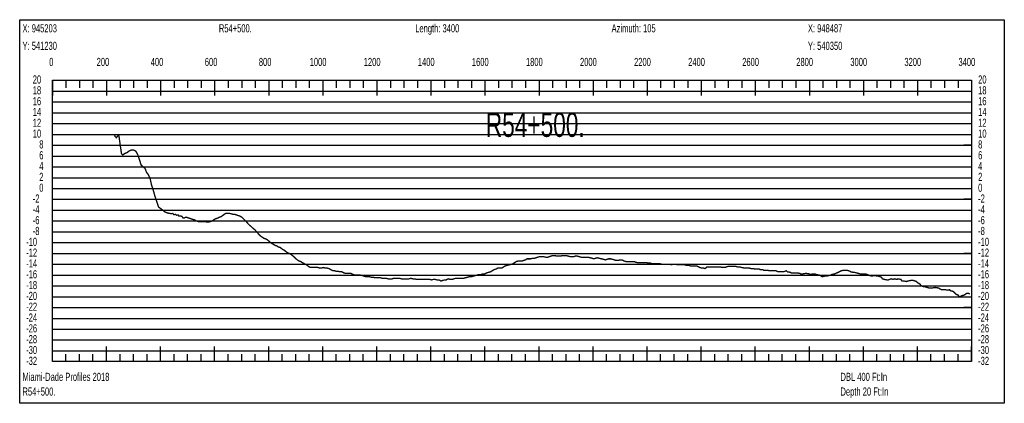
# Model space of a CAD drawing. Header units: inches. Extents: x 471865 to 538526, y 1054316 to 1102451.
# Tile 80 of 131: x 502785 to 506427, y 1096147 to 1097565. Entities that reach past the tile are written whole.
import ezdxf

# ---------------------------------------------------------------- set-up
doc = ezdxf.new("R2010")
doc.units = ezdxf.units.IN
doc.header["$MEASUREMENT"] = 0
for name, color, linetype in [('LABELS', 7, 'Continuous'), ('X_Gr1', 7, 'Continuous'), ('XSECTION', 7, 'Continuous')]:
    doc.layers.add(name, color=color, linetype=linetype)
doc.styles.get("Standard").update_dxf_attribs({"font": 'arial.ttf'})

msp = doc.modelspace()

# ---------------------------------------------------------------- linework, layer by layer
at = {"layer": 'X_Gr1', "color": 6, "linetype": 'Continuous', "lineweight": 18, "true_color": 0xff00ff, "transparency": 33554687, "const_width": 5}
msp.add_lwpolyline([(503135, 1097136.4), (503135, 1097136.4), (503142.1, 1097128.7), (503148.4, 1097136.6), (503151.9, 1097134.9), (503157, 1097098.8), (503161.5, 1097068.8), (503166.3, 1097065.4), (503175, 1097071), (503182.6, 1097073.9), (503188.5, 1097078.9), (503193.2, 1097081.3), (503198.7, 1097083), (503205.3, 1097083.6), (503213.9, 1097079), (503220.8, 1097067.6), (503228.8, 1097044.8), (503233.7, 1097027.8), (503240.3, 1097021.7), (503248.5, 1097015.3), (503254, 1097000.7), (503261.2, 1096991), (503267.1, 1096977.6), (503272.8, 1096952.7), (503278.1, 1096937), (503284.8, 1096913.4), (503298.7, 1096872.2), (503308.7, 1096864.9), (503319.2, 1096856.4), (503323, 1096853.8), (503326.9, 1096852.2), (503332.7, 1096850.2), (503337.4, 1096849.2), (503341.5, 1096848.6), (503345.4, 1096847.5), (503351.1, 1096848.9), (503355, 1096844.3), (503361.2, 1096845.3), (503365.4, 1096842), (503370.6, 1096843.2), (503373.4, 1096839.4), (503379.3, 1096839.3), (503384.8, 1096837.7), (503389.2, 1096831.8), (503392.4, 1096831.6), (503400.2, 1096834.9), (503406.5, 1096832.9), (503412.4, 1096830.9), (503418.1, 1096828.9), (503424.5, 1096826.9), (503431.5, 1096824.9), (503438.5, 1096820.9), (503444.8, 1096818.9), (503450.9, 1096818.9), (503457.1, 1096818.9), (503463.4, 1096818.9), (503470.2, 1096818.9), (503477.4, 1096816.9), (503484.5, 1096816.9), (503490.9, 1096818.9), (503496.6, 1096820.9), (503502.4, 1096824.9), (503509.1, 1096828.9), (503516.4, 1096830.9), (503523.6, 1096834.9), (503530.1, 1096836.9), (503540.9, 1096844.9), (503546.7, 1096848.9), (503553.7, 1096848.9), (503561.2, 1096848.9), (503568.8, 1096846.9), (503575.6, 1096844.9), (503581.5, 1096844.9), (503587.1, 1096842.9), (503592.8, 1096840.9), (503599.3, 1096838.9), (503606.6, 1096834.9), (503614.6, 1096826.9), (503622.5, 1096818.9), (503629.4, 1096810.9), (503635.3, 1096804.9), (503640.5, 1096800.9), (503646.5, 1096794.9), (503654, 1096788.9), (503661.8, 1096780.9), (503669.5, 1096770.9), (503676.1, 1096764.9), (503682.1, 1096760.9), (503688, 1096756.9), (503694.4, 1096754.9), (503701.3, 1096750.9), (503708.4, 1096744.9), (503715.6, 1096738.9), (503722.7, 1096734.9), (503729.1, 1096730.9), (503735.2, 1096728.9), (503741.3, 1096724.9), (503748.3, 1096722.9), (503755.8, 1096716.9), (503763.3, 1096712.9), (503770.3, 1096706.9), (503776.4, 1096702.9), (503782.3, 1096700.9), (503788.9, 1096696.9), (503796.5, 1096690.9), (503804.5, 1096682.9), (503811.8, 1096676.9), (503818.2, 1096672.9), (503824.1, 1096670.9), (503830.5, 1096666.9), (503837.8, 1096662.9), (503845.6, 1096658.9), (503853.2, 1096652.9), (503860.1, 1096648.9), (503866.1, 1096648.9), (503872.6, 1096648.9), (503879.7, 1096648.9), (503887.4, 1096648.9), (503894.9, 1096646.9), (503901.6, 1096646.9), (503908.1, 1096648.9), (503914.7, 1096646.9), (503921.5, 1096646.9), (503928.6, 1096644.9), (503935.9, 1096640.9), (503943.2, 1096636.9), (503949.8, 1096636.9), (503955.9, 1096634.9), (503962.2, 1096634.9), (503969.2, 1096632.9), (503976.9, 1096632.9), (503984.2, 1096628.9), (503990.4, 1096626.9), (503996.2, 1096626.9), (504002.8, 1096626.9), (504010.6, 1096626.9), (504018.3, 1096622.9), (504025, 1096620.9), (504030.9, 1096620.9), (504036.9, 1096620.9), (504044.1, 1096620.9), (504051.7, 1096618.9), (504058.9, 1096616.9), (504065.1, 1096614.9), (504071.2, 1096614.9), (504078.1, 1096614.9), (504085.3, 1096612.9), (504092.3, 1096612.9), (504098.9, 1096610.9), (504105.5, 1096610.9), (504112.3, 1096610.9), (504119.2, 1096610.9), (504126.1, 1096608.9), (504133, 1096608.9), (504140.1, 1096608.9), (504147.6, 1096606.9), (504154.9, 1096606.9), (504162, 1096606.9), (504169, 1096608.9), (504175.9, 1096608.9), (504183, 1096608.9), (504190.2, 1096608.9), (504197.4, 1096606.9), (504204.5, 1096606.9), (504211.4, 1096606.9), (504218, 1096606.9), (504224.6, 1096606.9), (504231.8, 1096608.9), (504239.2, 1096606.9), (504246.4, 1096606.9), (504253.3, 1096604.9), (504260.1, 1096604.9), (504266.9, 1096604.9), (504273.8, 1096604.9), (504280.6, 1096604.9), (504287.6, 1096604.9), (504294.7, 1096604.9), (504301.8, 1096604.9), (504308.7, 1096602.9), (504315, 1096604.9), (504321.4, 1096604.9), (504328.4, 1096602.9), (504335.9, 1096602.9), (504343.1, 1096598.9), (504349.6, 1096600.9), (504355.8, 1096602.9), (504362.3, 1096602.9), (504369.8, 1096606.9), (504377.8, 1096604.9), (504385, 1096604.9), (504391.1, 1096606.9), (504397.5, 1096608.9), (504405, 1096608.9), (504412.9, 1096608.9), (504420.3, 1096608.9), (504427.1, 1096608.9), (504433.9, 1096610.9), (504441.3, 1096612.9), (504448.8, 1096614.9), (504456, 1096614.9), (504463.2, 1096616.9), (504470.1, 1096618.9), (504477, 1096620.9), (504484, 1096622.9), (504491.1, 1096622.9), (504498.1, 1096624.9), (504504.8, 1096624.9), (504511.8, 1096628.9), (504519.2, 1096630.9), (504526.3, 1096632.9), (504533, 1096636.9), (504539.4, 1096640.9), (504546.3, 1096642.9), (504553.8, 1096646.9), (504561.3, 1096646.9), (504568.3, 1096646.9), (504574.6, 1096650.9), (504581.1, 1096654.9), (504588.4, 1096656.9), (504596.4, 1096658.9), (504603.9, 1096660.9), (504610, 1096662.9), (504615.8, 1096666.9), (504622.4, 1096670.9), (504629.7, 1096672.9), (504636.9, 1096672.9), (504643.1, 1096672.9), (504648.9, 1096674.9), (504655.2, 1096676.9), (504661.6, 1096680.9), (504668.1, 1096680.9), (504674.7, 1096680.9), (504681.7, 1096682.9), (504688.8, 1096682.9), (504695.5, 1096684.9), (504701.5, 1096686.9), (504707.8, 1096688.9), (504714.9, 1096688.9), (504722.9, 1096688.9), (504731.1, 1096686.9), (504738.4, 1096686.9), (504744.5, 1096688.9), (504750.2, 1096690.9), (504756.7, 1096692.9), (504764.6, 1096692.9), (504773, 1096690.9), (504780.2, 1096690.9), (504786.3, 1096690.9), (504792.1, 1096692.9), (504798.9, 1096692.9), (504806.8, 1096692.9), (504814.5, 1096690.9), (504821.4, 1096688.9), (504827.5, 1096688.9), (504833.5, 1096688.9), (504840.3, 1096690.9), (504847.4, 1096690.9), (504854.6, 1096688.9), (504861.6, 1096686.9), (504867.9, 1096686.9), (504873.7, 1096686.9), (504879.5, 1096686.9), (504886.6, 1096686.9), (504894.8, 1096684.9), (504902.7, 1096682.9), (504909.3, 1096680.9), (504914.8, 1096682.9), (504920.9, 1096684.9), (504928.5, 1096682.9), (504937, 1096680.9), (504945.1, 1096678.9), (504951.6, 1096676.9), (504957.1, 1096678.9), (504962.8, 1096680.9), (504970, 1096680.9), (504978.7, 1096678.9), (504990.3, 1096674.9), (504993.6, 1096674.9), (504999.2, 1096674.9), (505005.1, 1096676.9), (505012.5, 1096676.9), (505020.3, 1096672.9), (505027.8, 1096670.9), (505034.5, 1096670.9), (505040.7, 1096670.9), (505047.6, 1096670.9), (505058.3, 1096670.9), (505062, 1096668.9), (505069, 1096666.9), (505076, 1096666.9), (505083.1, 1096666.9), (505089.7, 1096666.9), (505096.5, 1096666.9), (505103.3, 1096666.9), (505110.5, 1096664.9), (505118.1, 1096664.9), (505125.2, 1096662.9), (505131.9, 1096662.9), (505138.6, 1096662.9), (505145.7, 1096662.9), (505153, 1096662.9), (505159.9, 1096660.9), (505167.2, 1096660.9), (505174.7, 1096660.9), (505181.9, 1096660.9), (505188.7, 1096660.9), (505195, 1096658.9), (505201.7, 1096660.9), (505209, 1096660.9), (505220.3, 1096658.9), (505224, 1096658.9), (505230.6, 1096658.9), (505236.9, 1096658.9), (505243.8, 1096658.9), (505251.3, 1096656.9), (505258.9, 1096656.9), (505266, 1096654.9), (505272.8, 1096654.9), (505279.1, 1096654.9), (505289.3, 1096654.9), (505293.1, 1096652.9), (505300.5, 1096648.9), (505307.7, 1096646.9), (505314.3, 1096646.9), (505320.4, 1096644.9), (505326.6, 1096650.9), (505333.6, 1096650.9), (505341.6, 1096650.9), (505349.2, 1096650.9), (505355.7, 1096650.9), (505361.9, 1096650.9), (505368.8, 1096650.9), (505376.6, 1096650.9), (505384.3, 1096648.9), (505394.8, 1096648.9), (505398.3, 1096650.9), (505405.1, 1096652.9), (505412.6, 1096652.9), (505420, 1096652.9), (505427.2, 1096652.9), (505434.2, 1096652.9), (505441, 1096650.9), (505448.2, 1096650.9), (505455.4, 1096648.9), (505465.6, 1096646.9), (505468.9, 1096646.9), (505475.7, 1096646.9), (505482.9, 1096646.9), (505490.2, 1096644.9), (505500.5, 1096644.9), (505503.9, 1096642.9), (505510.4, 1096642.9), (505520.9, 1096642.9), (505524.4, 1096640.9), (505533.7, 1096640.9), (505536.8, 1096638.9), (505543.1, 1096638.9), (505553.3, 1096638.9), (505556.7, 1096636.9), (505565.9, 1096636.9), (505568.8, 1096636.9), (505575.2, 1096636.9), (505582.7, 1096636.9), (505590.5, 1096632.9), (505600.9, 1096632.9), (505604.1, 1096632.9), (505610.2, 1096632.9), (505621.1, 1096636.9), (505625.1, 1096632.9), (505635.9, 1096630.9), (505639.2, 1096628.9), (505645.3, 1096628.9), (505652, 1096628.9), (505659.8, 1096628.9), (505671.1, 1096626.9), (505674.6, 1096624.9), (505680.5, 1096624.9), (505690.9, 1096626.9), (505694.9, 1096626.9), (505706.8, 1096624.9), (505710.5, 1096622.9), (505716.6, 1096624.9), (505726.9, 1096624.9), (505730.6, 1096622.9), (505742.5, 1096620.9), (505746.5, 1096618.9), (505753.6, 1096614.9), (505763.2, 1096616.9), (505766.5, 1096616.9), (505777.4, 1096618.9), (505785, 1096620.9), (505788.8, 1096622.9), (505799.4, 1096624.9), (505802.8, 1096626.9), (505813.1, 1096630.9), (505816.7, 1096632.9), (505823.7, 1096636.9), (505834.5, 1096638.9), (505838.3, 1096638.9), (505845.8, 1096638.9), (505856.1, 1096634.9), (505859.2, 1096632.9), (505869.1, 1096630.9), (505872.7, 1096630.9), (505880.5, 1096628.9), (505888.2, 1096626.9), (505895, 1096624.9), (505904, 1096624.9), (505907, 1096624.9), (505913.8, 1096624.9), (505925.2, 1096620.9), (505928.7, 1096618.9), (505938.3, 1096616.9), (505941.4, 1096618.9), (505947.8, 1096618.9), (505958.3, 1096616.9), (505961.9, 1096616.9), (505972.7, 1096612.9), (505976.2, 1096606.9), (505983.3, 1096604.9), (505993.8, 1096602.9), (505997.3, 1096602.9), (506008.5, 1096606.9), (506016.1, 1096604.9), (506019.8, 1096606.9), (506030.4, 1096604.9), (506033.8, 1096606.9), (506044.5, 1096604.9), (506048.3, 1096598.9), (506055.6, 1096598.9), (506066.3, 1096596.9), (506069.8, 1096598.9), (506080.5, 1096600.9), (506087.8, 1096600.9), (506091.4, 1096600.9), (506102.5, 1096596.9), (506106.1, 1096592.9), (506116.2, 1096586.9), (506119.5, 1096580.9), (506125.9, 1096578.9), (506136.1, 1096576.9), (506142.8, 1096574.9), (506149.2, 1096572.9), (506155.8, 1096572.9), (506159.1, 1096572.9), (506169.6, 1096574.9), (506173.2, 1096574.9), (506183.8, 1096572.9), (506190.8, 1096568.9), (506194.2, 1096566.9), (506204.7, 1096566.9), (506208.2, 1096566.9), (506218.3, 1096564.9), (506224.7, 1096566.9), (506227.8, 1096562.9), (506237.3, 1096560.9), (506243.6, 1096554.9), (506250.1, 1096548.9), (506256.5, 1096546.9), (506259.5, 1096540.9), (506267.9, 1096542.9), (506270.7, 1096544.9), (506279.2, 1096546.9), (506284.8, 1096550.9), (506287.5, 1096552.9), (506295, 1096552.9), (506299.8, 1096550.9)], dxfattribs=at)
at = {"layer": 'XSECTION', "color": 18, "linetype": 'Continuous', "true_color": 0x000000}
for points in [[(502784.7, 1097564.9), (506427.1, 1097564.9), (506427.1, 1096146.9), (502784.7, 1096146.9), (502784.7, 1097564.9)], [(502905.9, 1097340.9), (506305.9, 1097340.9), (506305.9, 1096300.9), (502905.9, 1096300.9), (502905.9, 1097340.9)], [(502905.9, 1097340.9), (502905.9, 1097284.5)], [(502905.9, 1097340.9), (502905.9, 1097284.5)], [(502905.9, 1097340.9), (502905.9, 1097312.9)], [(502905.9, 1097340.9), (502905.9, 1097312.9)], [(502955.9, 1097340.9), (502955.9, 1097312.9)], [(503005.9, 1097340.9), (503005.9, 1097312.9)], [(503055.9, 1097340.9), (503055.9, 1097312.9)], [(503105.9, 1097340.9), (503105.9, 1097284.5)], [(503105.9, 1097340.9), (503105.9, 1097312.9)], [(503155.9, 1097340.9), (503155.9, 1097312.9)], [(503205.9, 1097340.9), (503205.9, 1097312.9)], [(503255.9, 1097340.9), (503255.9, 1097312.9)], [(503305.9, 1097340.9), (503305.9, 1097284.5)], [(503305.9, 1097340.9), (503305.9, 1097312.9)], [(503355.9, 1097340.9), (503355.9, 1097312.9)], [(503405.9, 1097340.9), (503405.9, 1097312.9)], [(503455.9, 1097340.9), (503455.9, 1097312.9)], [(503505.9, 1097340.9), (503505.9, 1097284.5)], [(503505.9, 1097340.9), (503505.9, 1097312.9)], [(503555.9, 1097340.9), (503555.9, 1097312.9)], [(503605.9, 1097340.9), (503605.9, 1097312.9)], [(503655.9, 1097340.9), (503655.9, 1097312.9)], [(503705.9, 1097340.9), (503705.9, 1097284.5)], [(503705.9, 1097340.9), (503705.9, 1097312.9)], [(503755.9, 1097340.9), (503755.9, 1097312.9)], [(503805.9, 1097340.9), (503805.9, 1097312.9)], [(503855.9, 1097340.9), (503855.9, 1097312.9)], [(503905.9, 1097340.9), (503905.9, 1097284.5)], [(503905.9, 1097340.9), (503905.9, 1097312.9)], [(503955.9, 1097340.9), (503955.9, 1097312.9)], [(504005.9, 1097340.9), (504005.9, 1097312.9)], [(504055.9, 1097340.9), (504055.9, 1097312.9)], [(504105.9, 1097340.9), (504105.9, 1097284.5)], [(504105.9, 1097340.9), (504105.9, 1097312.9)], [(504155.9, 1097340.9), (504155.9, 1097312.9)], [(504205.9, 1097340.9), (504205.9, 1097312.9)], [(504255.9, 1097340.9), (504255.9, 1097312.9)], [(504305.9, 1097340.9), (504305.9, 1097284.5)], [(504305.9, 1097340.9), (504305.9, 1097312.9)], [(504355.9, 1097340.9), (504355.9, 1097312.9)], [(504405.9, 1097340.9), (504405.9, 1097312.9)], [(504455.9, 1097340.9), (504455.9, 1097312.9)], [(504505.9, 1097340.9), (504505.9, 1097284.5)], [(504505.9, 1097340.9), (504505.9, 1097312.9)], [(504555.9, 1097340.9), (504555.9, 1097312.9)], [(504605.9, 1097340.9), (504605.9, 1097312.9)], [(504655.9, 1097340.9), (504655.9, 1097312.9)], [(504705.9, 1097340.9), (504705.9, 1097284.5)], [(504705.9, 1097340.9), (504705.9, 1097312.9)], [(504755.9, 1097340.9), (504755.9, 1097312.9)], [(504805.9, 1097340.9), (504805.9, 1097312.9)], [(504855.9, 1097340.9), (504855.9, 1097312.9)], [(504905.9, 1097340.9), (504905.9, 1097284.5)], [(504905.9, 1097340.9), (504905.9, 1097312.9)], [(504955.9, 1097340.9), (504955.9, 1097312.9)], [(505005.9, 1097340.9), (505005.9, 1097312.9)], [(505055.9, 1097340.9), (505055.9, 1097312.9)], [(505105.9, 1097340.9), (505105.9, 1097284.5)], [(505105.9, 1097340.9), (505105.9, 1097312.9)], [(505155.9, 1097340.9), (505155.9, 1097312.9)], [(505205.9, 1097340.9), (505205.9, 1097312.9)], [(505255.9, 1097340.9), (505255.9, 1097312.9)], [(505305.9, 1097340.9), (505305.9, 1097284.5)], [(505305.9, 1097340.9), (505305.9, 1097312.9)], [(505355.9, 1097340.9), (505355.9, 1097312.9)], [(505405.9, 1097340.9), (505405.9, 1097312.9)], [(505455.9, 1097340.9), (505455.9, 1097312.9)], [(505505.9, 1097340.9), (505505.9, 1097284.5)], [(505505.9, 1097340.9), (505505.9, 1097312.9)], [(505555.9, 1097340.9), (505555.9, 1097312.9)], [(505605.9, 1097340.9), (505605.9, 1097312.9)], [(505655.9, 1097340.9), (505655.9, 1097312.9)], [(505705.9, 1097340.9), (505705.9, 1097284.5)], [(505705.9, 1097340.9), (505705.9, 1097312.9)], [(505755.9, 1097340.9), (505755.9, 1097312.9)], [(505805.9, 1097340.9), (505805.9, 1097312.9)], [(505855.9, 1097340.9), (505855.9, 1097312.9)], [(505905.9, 1097340.9), (505905.9, 1097284.5)], [(505905.9, 1097340.9), (505905.9, 1097312.9)], [(505955.9, 1097340.9), (505955.9, 1097312.9)], [(506005.9, 1097340.9), (506005.9, 1097312.9)], [(506055.9, 1097340.9), (506055.9, 1097312.9)], [(506105.9, 1097340.9), (506105.9, 1097284.5)], [(506105.9, 1097340.9), (506105.9, 1097312.9)], [(506155.9, 1097340.9), (506155.9, 1097312.9)], [(506205.9, 1097340.9), (506205.9, 1097312.9)], [(506255.9, 1097340.9), (506255.9, 1097312.9)], [(506305.9, 1097340.9), (506305.9, 1097284.5)], [(506305.9, 1097340.9), (506305.9, 1097312.9)], [(502905.9, 1097100.9), (502933.9, 1097100.9)], [(506305.9, 1097100.9), (506277.9, 1097100.9)], [(502905.9, 1096900.9), (502933.9, 1096900.9)], [(506305.9, 1096900.9), (506277.9, 1096900.9)], [(502905.9, 1096700.9), (502933.9, 1096700.9)], [(506305.9, 1096700.9), (506277.9, 1096700.9)], [(502905.9, 1096500.9), (502933.9, 1096500.9)], [(506305.9, 1096500.9), (506277.9, 1096500.9)], [(502905.9, 1096300.9), (502905.9, 1096357.3)], [(502905.9, 1096300.9), (502905.9, 1096357.3)], [(502905.9, 1096300.9), (502905.9, 1096328.9)], [(502905.9, 1096300.9), (502905.9, 1096328.9)], [(502955.9, 1096300.9), (502955.9, 1096328.9)], [(503005.9, 1096300.9), (503005.9, 1096328.9)], [(503055.9, 1096300.9), (503055.9, 1096328.9)], [(503105.9, 1096300.9), (503105.9, 1096357.3)], [(503105.9, 1096300.9), (503105.9, 1096328.9)], [(503155.9, 1096300.9), (503155.9, 1096328.9)], [(503205.9, 1096300.9), (503205.9, 1096328.9)], [(503255.9, 1096300.9), (503255.9, 1096328.9)], [(503305.9, 1096300.9), (503305.9, 1096357.3)], [(503305.9, 1096300.9), (503305.9, 1096328.9)], [(503355.9, 1096300.9), (503355.9, 1096328.9)], [(503405.9, 1096300.9), (503405.9, 1096328.9)], [(503455.9, 1096300.9), (503455.9, 1096328.9)], [(503505.9, 1096300.9), (503505.9, 1096357.3)], [(503505.9, 1096300.9), (503505.9, 1096328.9)], [(503555.9, 1096300.9), (503555.9, 1096328.9)], [(503605.9, 1096300.9), (503605.9, 1096328.9)], [(503655.9, 1096300.9), (503655.9, 1096328.9)], [(503705.9, 1096300.9), (503705.9, 1096357.3)], [(503705.9, 1096300.9), (503705.9, 1096328.9)], [(503755.9, 1096300.9), (503755.9, 1096328.9)], [(503805.9, 1096300.9), (503805.9, 1096328.9)], [(503855.9, 1096300.9), (503855.9, 1096328.9)], [(503905.9, 1096300.9), (503905.9, 1096357.3)], [(503905.9, 1096300.9), (503905.9, 1096328.9)], [(503955.9, 1096300.9), (503955.9, 1096328.9)], [(504005.9, 1096300.9), (504005.9, 1096328.9)], [(504055.9, 1096300.9), (504055.9, 1096328.9)], [(504105.9, 1096300.9), (504105.9, 1096357.3)], [(504105.9, 1096300.9), (504105.9, 1096328.9)], [(504155.9, 1096300.9), (504155.9, 1096328.9)], [(504205.9, 1096300.9), (504205.9, 1096328.9)], [(504255.9, 1096300.9), (504255.9, 1096328.9)], [(504305.9, 1096300.9), (504305.9, 1096357.3)], [(504305.9, 1096300.9), (504305.9, 1096328.9)], [(504355.9, 1096300.9), (504355.9, 1096328.9)], [(504405.9, 1096300.9), (504405.9, 1096328.9)], [(504455.9, 1096300.9), (504455.9, 1096328.9)], [(504505.9, 1096300.9), (504505.9, 1096357.3)], [(504505.9, 1096300.9), (504505.9, 1096328.9)], [(504555.9, 1096300.9), (504555.9, 1096328.9)], [(504605.9, 1096300.9), (504605.9, 1096328.9)], [(504655.9, 1096300.9), (504655.9, 1096328.9)], [(504705.9, 1096300.9), (504705.9, 1096357.3)], [(504705.9, 1096300.9), (504705.9, 1096328.9)], [(504755.9, 1096300.9), (504755.9, 1096328.9)], [(504805.9, 1096300.9), (504805.9, 1096328.9)], [(504855.9, 1096300.9), (504855.9, 1096328.9)], [(504905.9, 1096300.9), (504905.9, 1096357.3)], [(504905.9, 1096300.9), (504905.9, 1096328.9)], [(504955.9, 1096300.9), (504955.9, 1096328.9)], [(505005.9, 1096300.9), (505005.9, 1096328.9)], [(505055.9, 1096300.9), (505055.9, 1096328.9)], [(505105.9, 1096300.9), (505105.9, 1096357.3)], [(505105.9, 1096300.9), (505105.9, 1096328.9)], [(505155.9, 1096300.9), (505155.9, 1096328.9)], [(505205.9, 1096300.9), (505205.9, 1096328.9)], [(505255.9, 1096300.9), (505255.9, 1096328.9)], [(505305.9, 1096300.9), (505305.9, 1096357.3)], [(505305.9, 1096300.9), (505305.9, 1096328.9)], [(505355.9, 1096300.9), (505355.9, 1096328.9)], [(505405.9, 1096300.9), (505405.9, 1096328.9)], [(505455.9, 1096300.9), (505455.9, 1096328.9)], [(505505.9, 1096300.9), (505505.9, 1096357.3)], [(505505.9, 1096300.9), (505505.9, 1096328.9)], [(505555.9, 1096300.9), (505555.9, 1096328.9)], [(505605.9, 1096300.9), (505605.9, 1096328.9)], [(505655.9, 1096300.9), (505655.9, 1096328.9)], [(505705.9, 1096300.9), (505705.9, 1096357.3)], [(505705.9, 1096300.9), (505705.9, 1096328.9)], [(505755.9, 1096300.9), (505755.9, 1096328.9)], [(505805.9, 1096300.9), (505805.9, 1096328.9)], [(505855.9, 1096300.9), (505855.9, 1096328.9)], [(505905.9, 1096300.9), (505905.9, 1096357.3)], [(505905.9, 1096300.9), (505905.9, 1096328.9)], [(505955.9, 1096300.9), (505955.9, 1096328.9)], [(506005.9, 1096300.9), (506005.9, 1096328.9)], [(506055.9, 1096300.9), (506055.9, 1096328.9)], [(506105.9, 1096300.9), (506105.9, 1096357.3)], [(506105.9, 1096300.9), (506105.9, 1096328.9)], [(506155.9, 1096300.9), (506155.9, 1096328.9)], [(506205.9, 1096300.9), (506205.9, 1096328.9)], [(506255.9, 1096300.9), (506255.9, 1096328.9)], [(506305.9, 1096300.9), (506305.9, 1096357.3)], [(506305.9, 1096300.9), (506305.9, 1096328.9)]]:
    msp.add_lwpolyline(points, dxfattribs=at)
at = {"layer": 'XSECTION', "color": 18, "true_color": 0x000000}
for points in [[(502905.9, 1097300.9), (506305.9, 1097300.9)], [(502905.9, 1097260.9), (506305.9, 1097260.9)], [(502905.9, 1097220.9), (506305.9, 1097220.9)], [(502905.9, 1097180.9), (506305.9, 1097180.9)], [(502905.9, 1097140.9), (506305.9, 1097140.9)], [(502905.9, 1097100.9), (506305.9, 1097100.9)], [(502905.9, 1097060.9), (506305.9, 1097060.9)], [(502905.9, 1097020.9), (506305.9, 1097020.9)], [(502905.9, 1096980.9), (506305.9, 1096980.9)], [(502905.9, 1096940.9), (506305.9, 1096940.9)], [(502905.9, 1096900.9), (506305.9, 1096900.9)], [(502905.9, 1096860.9), (506305.9, 1096860.9)], [(502905.9, 1096820.9), (506305.9, 1096820.9)], [(502905.9, 1096780.9), (506305.9, 1096780.9)], [(502905.9, 1096740.9), (506305.9, 1096740.9)], [(502905.9, 1096700.9), (506305.9, 1096700.9)], [(502905.9, 1096660.9), (506305.9, 1096660.9)], [(502905.9, 1096620.9), (506305.9, 1096620.9)], [(502905.9, 1096580.9), (506305.9, 1096580.9)], [(502905.9, 1096540.9), (506305.9, 1096540.9)], [(502905.9, 1096500.9), (506305.9, 1096500.9)], [(502905.9, 1096460.9), (506305.9, 1096460.9)], [(502905.9, 1096420.9), (506305.9, 1096420.9)], [(502905.9, 1096380.9), (506305.9, 1096380.9)], [(502905.9, 1096340.9), (506305.9, 1096340.9)]]:
    msp.add_lwpolyline(points, dxfattribs=at)

# ---------------------------------------------------------------- texts
at = {"layer": 'LABELS', "color": 18, "true_color": 0x000000, "width": 0.666667}
for s, height, p in [('X: 945203', 30, (502795.1, 1097518.1)), ('R54+500.', 30, (503521.5, 1097518.1)), ('Length: 3400', 30, (504247.9, 1097518.1)), ('Azimuth: 105', 30, (504974.3, 1097518.1)), ('X: 948487', 30, (505700.7, 1097518.1)), ('Y: 541230', 30, (502795.1, 1097453.3)), ('Y: 540350', 30, (505700.7, 1097453.3)), ('0', 30, (502893.9, 1097393.7)), ('0', 30, (502893.9, 1097393.7)), ('200', 30, (503069.5, 1097393.7)), ('400', 30, (503269.5, 1097393.7)), ('600', 30, (503469.5, 1097393.7)), ('800', 30, (503669.5, 1097393.7)), ('1000', 30, (503857.5, 1097393.7)), ('1200', 30, (504057.5, 1097393.7)), ('1400', 30, (504257.5, 1097393.7)), ('1600', 30, (504457.5, 1097393.7)), ('1800', 30, (504657.5, 1097393.7)), ('2000', 30, (504857.5, 1097393.7)), ('2200', 30, (505057.5, 1097393.7)), ('2400', 30, (505257.5, 1097393.7)), ('2600', 30, (505457.5, 1097393.7)), ('2800', 30, (505657.5, 1097393.7)), ('3000', 30, (505857.5, 1097393.7)), ('3200', 30, (506057.5, 1097393.7)), ('3400', 30, (506257.5, 1097393.7)), ('20', 30, (502833.1, 1097328.9)), ('20', 30, (506330.3, 1097328.9)), ('18', 30, (502833.1, 1097288.9)), ('18', 30, (506330.3, 1097288.9)), ('16', 30, (502833.1, 1097248.9)), ('16', 30, (506330.3, 1097248.9)), ('14', 30, (502833.1, 1097208.9)), ('14', 30, (506330.3, 1097208.9)), ('R54+500.', 90, (504509.1, 1097131.7)), ('12', 30, (502833.1, 1097168.9)), ('12', 30, (506330.3, 1097168.9)), ('10', 30, (502833.1, 1097128.9)), ('10', 30, (506330.3, 1097128.9)), ('8', 30, (502857.1, 1097088.9)), ('8', 30, (506330.3, 1097088.9)), ('6', 30, (502857.1, 1097048.9)), ('6', 30, (506330.3, 1097048.9)), ('4', 30, (502857.1, 1097008.9)), ('4', 30, (506330.3, 1097008.9)), ('2', 30, (502857.1, 1096968.9)), ('2', 30, (506330.3, 1096968.9)), ('0', 30, (502857.1, 1096928.9)), ('0', 30, (506330.3, 1096928.9)), ('-2', 30, (502833.1, 1096888.9)), ('-2', 30, (506330.3, 1096888.9)), ('-4', 30, (502833.1, 1096848.9)), ('-4', 30, (506330.3, 1096848.9)), ('-6', 30, (502833.1, 1096808.9)), ('-6', 30, (506330.3, 1096808.9)), ('-8', 30, (502833.1, 1096768.9)), ('-8', 30, (506330.3, 1096768.9)), ('-10', 30, (502808.7, 1096728.9)), ('-10', 30, (506330.3, 1096728.9)), ('-12', 30, (502808.7, 1096688.9)), ('-12', 30, (506330.3, 1096688.9)), ('-14', 30, (502808.7, 1096648.9)), ('-14', 30, (506330.3, 1096648.9)), ('-16', 30, (502808.7, 1096608.9)), ('-16', 30, (506330.3, 1096608.9)), ('-18', 30, (502808.7, 1096568.9)), ('-18', 30, (506330.3, 1096568.9)), ('-20', 30, (502808.7, 1096528.9)), ('-20', 30, (506330.3, 1096528.9)), ('-22', 30, (502808.7, 1096488.9)), ('-22', 30, (506330.3, 1096488.9)), ('-24', 30, (502808.7, 1096448.9)), ('-24', 30, (506330.3, 1096448.9)), ('-26', 30, (502808.7, 1096408.9)), ('-26', 30, (506330.3, 1096408.9)), ('-28', 30, (502808.7, 1096368.9)), ('-28', 30, (506330.3, 1096368.9)), ('-30', 30, (502808.7, 1096328.9)), ('-30', 30, (506330.3, 1096328.9)), ('-32', 30, (502808.7, 1096288.9)), ('-32', 30, (506330.3, 1096288.9)), ('Miami-Dade Profiles 2018', 30, (502795.1, 1096229.7)), ('DBL 400 Ft:In', 30, (505821.1, 1096229.7)), ('R54+500.', 30, (502795.1, 1096175.3)), ('Depth 20 Ft:In', 30, (505821.1, 1096175.3))]:
    msp.add_text(s, height=height, dxfattribs=at).set_placement(p)

doc.saveas('drawing.dxf')
